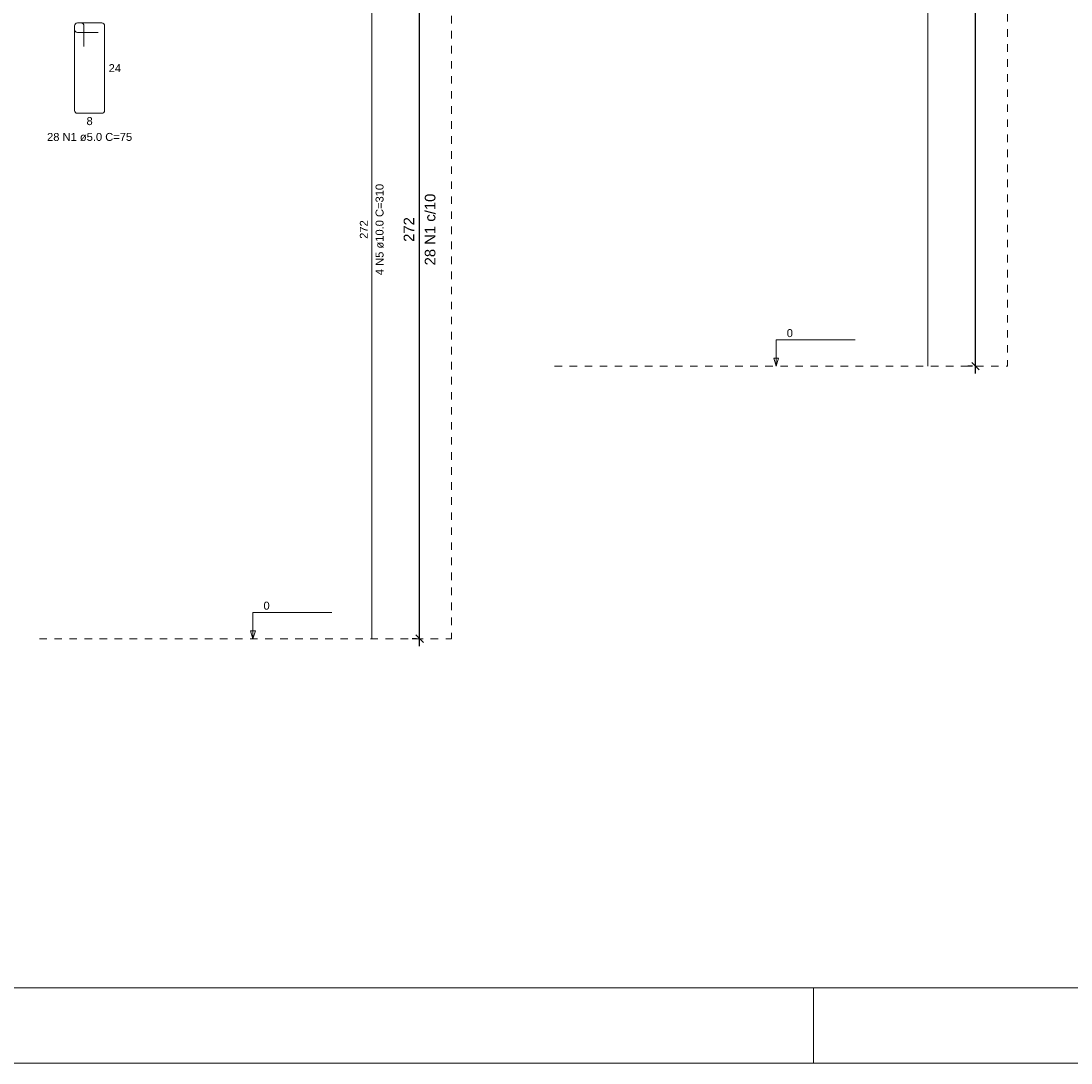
# Model space of a CAD drawing. Header units: millimetres. Extents: x 337 to 526, y -381 to -65.
# Tile 85 of 104: x 452 to 466, y -124 to -111. Entities that reach past the tile are written whole.
import ezdxf

# ---------------------------------------------------------------- set-up
doc = ezdxf.new("R2010")
doc.units = ezdxf.units.MM
doc.header["$MEASUREMENT"] = 0
doc.linetypes.add('Dashed', pattern=[0.75, 0.5, -0.25])
doc.layers.get('0').update_dxf_attribs({"lineweight": 5})
for name, color, linetype, lineweight in [('Descrição da armadura', 7, 'Continuous', 5), ('DT-Barras rebatidas', 1, 'Continuous', 20), ('DT-Cotas', 7, 'Continuous', 5), ('DT-Pontilhado', 7, 'Dashed', 5), ('DT-Textos', 7, 'Continuous', 5), ('PRANCHA 01', 7, 'Continuous', 20), ('Textos armaduras', 7, 'Continuous', 5)]:
    doc.layers.add(name, color=color, linetype=linetype, lineweight=lineweight)
doc.styles.add('Arial', font='arial.ttf')
doc.dimstyles.new('UM_25.000000', dxfattribs={"dimtxt": 0.18, "dimasz": 0.1, "dimexe": 0.1, "dimexo": 0.2, "dimgap": 0, "dimtad": 1, "dimtih": 1, "dimtoh": 1, "dimdec": 1, "dimlfac": 25, "dimzin": 0, "dimdsep": 46, "dimtxsty": 'Standard', "dimcen": 0.09, "dimdle": 0.1, "dimadec": 1, "dimazin": 2, "dimtfac": 1, "dimtdec": 4, "dimtofl": 0, "dimtmove": 0, "dimatfit": 3, "dimfxl": 1, "dimtolj": 1, "dimarcsym": 0})

# ---------------------------------------------------------------- blocks, each defined once
blk = doc.blocks.new('_Oblique')
at = {"color": 0, "linetype": 'ByBlock', "lineweight": -2}
blk.add_line((-0.5, -0.5), (0.5, 0.5), dxfattribs=at)
blk = doc.blocks.new('*D812')
at = {"layer": 'Defpoints', "color": 0, "transparency": 16777216}
for p in [(457.416, -107.948), (457.575, -107.948), (457.575, -118.828)]:
    blk.add_point(p, dxfattribs=at)
at = {"layer": 'DT-Cotas', "color": 0, "lineweight": -2, "transparency": 16777216}
for p, q in [((457.416, -118.928), (457.416, -107.848)), ((457.375, -107.948), (457.316, -107.948)), ((457.375, -118.828), (457.316, -118.828))]:
    blk.add_line(p, q, dxfattribs=at)
at = {"layer": 'DT-Cotas', "color": 0, "lineweight": -2, "transparency": 16777216, "xscale": 0.1, "yscale": 0.1, "zscale": 0.1}
for p, rotation in [((457.416, -107.948), 90), ((457.416, -118.828), 270)]:
    blk.add_blockref('_Oblique', p, dxfattribs=dict(at, rotation=rotation))
blk = doc.blocks.new('*D831')
at = {"layer": 'Defpoints', "color": 0, "transparency": 16777216}
for p in [(464.804, -104.324), (464.963, -104.324), (464.963, -115.204)]:
    blk.add_point(p, dxfattribs=at)
at = {"layer": 'DT-Cotas', "color": 0, "lineweight": -2, "transparency": 16777216}
for p, q in [((464.804, -115.304), (464.804, -104.224)), ((464.763, -104.324), (464.704, -104.324)), ((464.763, -115.204), (464.704, -115.204))]:
    blk.add_line(p, q, dxfattribs=at)
at = {"layer": 'DT-Cotas', "color": 0, "lineweight": -2, "transparency": 16777216, "xscale": 0.1, "yscale": 0.1, "zscale": 0.1}
for p, rotation in [((464.804, -104.324), 90), ((464.804, -115.204), 270)]:
    blk.add_blockref('_Oblique', p, dxfattribs=dict(at, rotation=rotation))

msp = doc.modelspace()

# ---------------------------------------------------------------- linework, layer by layer
at = {"layer": 'DT-Barras rebatidas'}
for p, q in [((464.1684, -115.2044), (464.1684, -104.3244)), ((456.7807, -118.8278), (456.7807, -107.9478)), ((452.9179, -110.6421), (452.8679, -110.6421)), ((453.1929, -110.6421), (452.8679, -110.6421)), ((452.8304, -110.6796), (452.8304, -111.8046)), ((452.8304, -110.6796), (452.8304, -110.7296)), ((452.8679, -110.7671), (453.1429, -110.7671)), ((452.9554, -110.9546), (452.9554, -110.6796)), ((453.2304, -111.8046), (453.2304, -110.6796)), ((452.8679, -111.8421), (453.1929, -111.8421))]:
    msp.add_line(p, q, dxfattribs=at)
for centre, start, end in [((452.8679, -110.6796), 90, 180), ((452.8679, -110.6796), 90, 180), ((452.9179, -110.6796), 0, 90), ((453.1929, -110.6796), 0, 90), ((452.8679, -110.7296), 180, 270), ((452.8679, -111.8046), 180, 270), ((453.1929, -111.8046), 270, 0)]:
    msp.add_arc(centre, 0.0375, start, end, dxfattribs=at)
at = {"layer": 'DT-Pontilhado', "ltscale": 0.2}
for p, q in [((457.8397, -96.9478), (457.8397, -118.8278)), ((465.2274, -97.3244), (465.2274, -115.2044)), ((459.2103, -115.2044), (465.2274, -115.2044)), ((452.3627, -118.8278), (457.8397, -118.8278))]:
    msp.add_line(p, q, dxfattribs=at)
at = {"layer": 'DT-Textos'}
for points in [[(462.1553, -115.2044), (462.1871, -115.0985), (462.1235, -115.0985), (462.1553, -115.2044), (462.1553, -114.8544), (463.2053, -114.8544)], [(455.2012, -118.8278), (455.233, -118.7219), (455.1694, -118.7219), (455.2012, -118.8278), (455.2012, -118.4778), (456.2512, -118.4778)]]:
    msp.add_lwpolyline(points, dxfattribs=at)
at = {"layer": 'PRANCHA 01'}
for points in [[(441.653, -124.4682), (525.753, -124.4682), (525.753, -65.0682), (441.653, -65.0682), (441.653, -124.4682)], [(462.653, -123.4682), (462.653, -124.4682)]]:
    msp.add_lwpolyline(points, dxfattribs=at)
msp.add_lwpolyline([(444.153, -123.4682), (524.753, -123.4682), (524.753, -66.0682), (444.153, -66.0682)], close=True, dxfattribs=at)

# ---------------------------------------------------------------- texts
at = {"layer": 'Descrição da armadura', "linetype": 'Continuous', "insert": (453.0304, -112.2127), "char_height": 0.1059, "width": 2.267374, "attachment_point": 8, "line_spacing_factor": 0.798, "style": 'Arial'}
msp.add_mtext('28 N1 ø5.0 C=75', dxfattribs=at)
at = {"layer": 'Descrição da armadura', "linetype": 'Continuous', "insert": (456.9395, -113.3878), "char_height": 0.1059, "width": 2.43235, "attachment_point": 8, "rotation": 90, "line_spacing_factor": 0.798, "style": 'Arial'}
msp.add_mtext('4 N5 ø10.0 C=310', dxfattribs=at)
at = {"layer": 'Descrição da armadura', "color": 7, "linetype": 'Continuous', "insert": (457.6279, -113.3878), "char_height": 0.1412, "width": 1.912894, "attachment_point": 8, "rotation": 90, "line_spacing_factor": 0.798, "style": 'Arial'}
msp.add_mtext('28 N1 c/10', dxfattribs=at)
at = {"layer": 'DT-Cotas', "color": 7, "linetype": 'Continuous', "insert": (457.3455, -113.3878), "char_height": 0.1412, "width": 0.659905, "attachment_point": 8, "rotation": 90, "line_spacing_factor": 0.798, "style": 'Arial'}
msp.add_mtext('272', dxfattribs=at)
at = {"layer": 'DT-Textos', "char_height": 0.1059, "width": 0.16748, "attachment_point": 7, "line_spacing_factor": 0.798, "style": 'Arial'}
for insert in [(462.2953, -114.8194), (455.3412, -118.4428)]:
    msp.add_mtext('0', dxfattribs=dict(at, insert=insert))
at = {"layer": 'Textos armaduras', "linetype": 'Continuous', "char_height": 0.1059, "attachment_point": 7, "line_spacing_factor": 0.798, "style": 'Arial'}
for s, insert, width in [('24', (453.2834, -111.295), 0.329953), ('8', (452.9892, -112.0009), 0.164976)]:
    msp.add_mtext(s, dxfattribs=dict(at, insert=insert, width=width))
at = {"layer": 'Textos armaduras', "linetype": 'Continuous', "insert": (456.7277, -113.5115), "char_height": 0.1059, "width": 0.494929, "attachment_point": 7, "rotation": 90, "line_spacing_factor": 0.798, "style": 'Arial'}
msp.add_mtext('272', dxfattribs=at)

# ---------------------------------------------------------------- dimensions: what is measured, and where the dimension line sits
at = {"layer": 'DT-Cotas'}
for base, p1, p2, picture, middle in [((464.8038, -104.3244), (464.9626, -115.2044), (464.9626, -104.3244), '*D831', (464.6626, -109.7644)), ((457.4161, -107.9478), (457.5749, -118.8278), (457.5749, -107.9478), '*D812', (457.2749, -113.3878))]:
    dim = msp.add_linear_dim(base=base, p1=p1, p2=p2, angle=90, text=' ', dimstyle='UM_25.000000', override={"dimtxt": 0.1412, "dimasz": 0.1, "dimexe": 0.1, "dimexo": 0.2, "dimtad": 1, "dimtih": 0, "dimtoh": 0, "dimdec": 1, "dimlfac": 25, "dimzin": 8, "dimtxsty": 'Arial', "dimblk": 'Oblique', "dimblk1": 'Oblique', "dimblk2": 'Oblique', "dimsah": 1, "dimdle": 0.1, "dimse1": 0, "dimse2": 0, "dimclrt": 7, "dimadec": 1, "dimazin": 3, "dimtmove": 2, "dimldrblk": 'Oblique'}, dxfattribs=at)
    dim.commit()
    dim.dimension.update_dxf_attribs({"geometry": picture, "text_midpoint": middle, "dimtype": 160, "text_rotation": 90})

doc.saveas('drawing.dxf')
